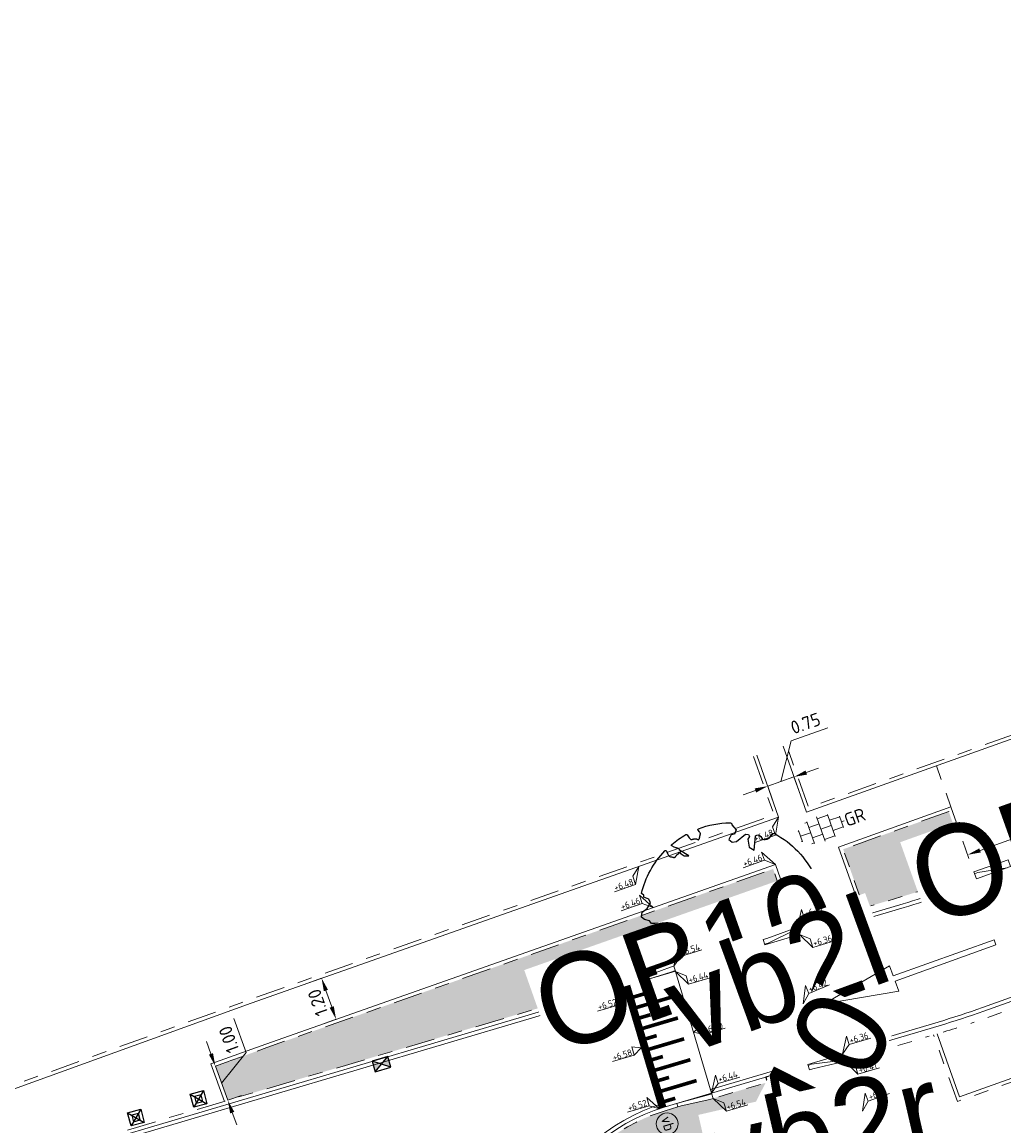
# Model space of a CAD drawing. Header units: metres. Extents: x 155090 to 155676, y 461362 to 461889.
# Tile 93 of 99: x 155232 to 155259, y 461704 to 461734. Entities that reach past the tile are written whole.
import ezdxf
from ezdxf.enums import TextEntityAlignment as Align

# ---------------------------------------------------------------- set-up
doc = ezdxf.new("R2018")
doc.units = ezdxf.units.M
for name, pattern in [('VH-GELEIDEBAND', [6, 2, -2, 0, -2]), ('VH-OPSLUITBAND-SO', [10, 4, -2, 2, -2]), ('VH-TROTTOIRBAND_130-150', [15, 5, -2, 2, -2, 2, -2]), ('XX-HIDDEN', [4, 2, -2])]:
    doc.linetypes.add(name, pattern=pattern)
doc.layers.get('0').update_dxf_attribs({"lineweight": 18})
doc.layers.get('Defpoints').update_dxf_attribs({"lineweight": 18})
for name, color, linetype, lineweight in [('N-WE-GR-BOOM-S', 90, 'Continuous', 25), ('N-WE-GR-BOOM-S-200', 90, 'Continuous', 25), ('N-WE-IE-MEUBILAIR_WEGMEUBILAIR-S-200', 7, 'Continuous', 25), ('N-WE-IE-MEUBILAIR_WEGMEUBILAIR_PAAL-S-200', 7, 'Continuous', 25), ('N-WE-VH-KANTOPSLUITING-T18', 10, 'Continuous', 18), ('N-WE-VH-KANTOPSLUITING_GELEIDEBAND_50 200-G', 20, 'VH-GELEIDEBAND', 18), ('N-WE-VH-KANTOPSLUITING_OPSLUITBAND_100X200-G', 150, 'VH-OPSLUITBAND-SO', 18), ('N-WE-VH-KANTOPSLUITING_TROTTOIRBAND_130 150X250-G', 210, 'VH-TROTTOIRBAND_130-150', 18), ('N-WE-VH-KANTOPSLUITING_VERLOOP-S', 10, 'Continuous', 9), ('N-WE-VH-KANTOPSLUITING_VERLOOPBAND-S', 7, 'Continuous', 18), ('N-WE-VH-KANTOPSLUITING_VOORKANT_BAND-G', 50, 'Continuous', 18), ('N-WE-VH-KANTVERHARDING_STREKLAAG-G', 60, 'Continuous', 18), ('N-WE-VH-MATERIAAL_GRENS-G', 7, 'XX-HIDDEN', 18), ('N-WE-VH-VERHARDING_TEGEL-KLEUR-DUN-S', 7, 'Continuous', 18), ('N-WE-VW-MARKERING_PIJL-S', 7, 'Continuous', 18), ('N-WE-VW-MARKERING_SYMBOOL_PLATEAU-S', 7, 'Continuous', 18), ('X-XX-AL-HOOGTELABEL-S', 7, 'Continuous', 18), ('X-XX-AL-M', 7, 'Continuous', 18)]:
    doc.layers.add(name, color=color, linetype=linetype, lineweight=lineweight)
doc.layers.add('N-WE-GR-Groen-A-200', color=7, linetype='Continuous', lineweight=18, true_color=0x52a500)
doc.layers.add('N-WE-RI-HWA_KOLK-S-200', color=150, linetype='Continuous', lineweight=25, true_color=0x007fff)
doc.styles.add('NLCS-ISO', font='NLCS-ISO.ttf')
doc.styles.add('NLCS-ISO-M200-T18', font='NLCS-ISO.ttf', dxfattribs={"height": 0.36})
doc.dimstyles.new('NLCS-M200-T18-PIJL_L2_H1', dxfattribs={"dimscale": 0.2, "dimtxt": 2.5, "dimasz": 1.8, "dimexe": 2, "dimexo": 2, "dimgap": 0.7, "dimtad": 1, "dimzin": 0, "dimdsep": 46, "dimtxsty": 'NLCS-ISO-M200-T18', "dimcen": 0, "dimdle": 2, "dimclrd": 256, "dimclre": 256, "dimclrt": 10, "dimadec": 1, "dimazin": 0, "dimtfac": 1, "dimtdec": 3, "dimtofl": 0, "dimtmove": 0, "dimatfit": 3, "dimfxl": 2, "dimfxlon": 1, "dimtfillclr": 256, "dimtolj": 1, "dimtzin": 0, "dimlwd": -1, "dimlwe": -1, "dimarcsym": 0})
doc.dimstyles.new('NLCS-M200-T18-PIJL_L2_H2', dxfattribs={"dimscale": 0.2, "dimtxt": 0.36, "dimasz": 1.8, "dimexe": 2, "dimexo": 2, "dimgap": 0.7, "dimtad": 1, "dimzin": 0, "dimdsep": 46, "dimtxsty": 'NLCS-ISO-M200-T18', "dimcen": 0, "dimdle": 2, "dimclrd": 256, "dimclre": 256, "dimclrt": 10, "dimazin": 0, "dimtfac": 1, "dimtofl": 0, "dimtmove": 0, "dimatfit": 3, "dimfxl": 2, "dimfxlon": 1, "dimtfill": 1, "dimtfillclr": 256, "dimtolj": 1, "dimtzin": 0, "dimlwd": -1, "dimlwe": -1, "dimarcsym": 0})

# ---------------------------------------------------------------- blocks, each defined once
blk = doc.blocks.new('N-SVW-MARKERING_PIJL_RD_5.0')
for p, q in [((2.95, 0.375), (2.95, 0.075)), ((5, 0), (2.95, 0.375)), ((0, 0.075), (2.95, 0.075)), ((0, -0.075), (0, 0.075)), ((5, 0), (2.95, -0.375)), ((0, -0.075), (2.95, -0.075)), ((2.95, -0.075), (2.95, -0.375))]:
    blk.add_line(p, q)
blk = doc.blocks.new('*U46')
at = {"lineweight": 9}
for p, q in [((-1.5, -1.6), (-1.5, 1.6)), ((0, -1.78), (0, 1.78)), ((1.5, -1.6), (1.5, 1.6)), ((-3.08, 0.75), (-3, 0.75)), ((-3, -0.83), (-3, 0.83)), ((-3, 0), (-1.5, 0)), ((-1.84, 1.5), (-1.5, 1.5)), ((-1.5, 0.75), (0, 0.75)), ((0, 1.5), (1.5, 1.5)), ((0, 0), (1.5, 0)), ((1.5, 0.75), (3, 0.75)), ((3, -0.83), (3, 0.83)), ((3, 0), (3.39, 0)), ((-3.08, -0.75), (-3, -0.75)), ((-1.84, -1.5), (-1.5, -1.5)), ((-1.5, -0.75), (0, -0.75)), ((0, -1.5), (1.5, -1.5)), ((1.5, -0.75), (3, -0.75))]:
    blk.add_line(p, q, dxfattribs=at)
at = {"style": 'NLCS-ISO'}
blk.add_attdef('FORMAAT', text='', height=1.8, dxfattribs=at).set_placement((-3.18, 0), align=Align.MIDDLE_RIGHT)
blk.add_attdef('KLEUR', text='', height=1.8, dxfattribs=at).set_placement((3.49, 0), align=Align.MIDDLE_LEFT)
blk = doc.blocks.new('*U51')
at = {"lineweight": 30, "flags": 106}
blk.add_attdef('OB', text='', height=0.36, dxfattribs=at).set_placement((0, 0.1), align=Align.BOTTOM_CENTER)
blk = doc.blocks.new('*D80')
at = {"layer": 'Defpoints', "color": 0, "transparency": 16777216}
blk.add_point((155240.487, 461706.928), dxfattribs=at)
at = {"layer": 'X-XX-AL-M', "transparency": 16777216}
for p, q in [((155240.02, 461708.036), (155239.643, 461707.902)), ((155240.3, 461707.243), (155240.14, 461707.696)), ((155240.42, 461706.904), (155240.042, 461706.771))]:
    blk.add_line(p, q, dxfattribs=at)
for points in [[(155240.083, 461707.676), (155240.197, 461707.716), (155240.02, 461708.036)], [(155240.243, 461707.223), (155240.356, 461707.263), (155240.42, 461706.904)]]:
    blk.add_solid(points, dxfattribs=at)
at = {"layer": 'X-XX-AL-M', "color": 10, "transparency": 16777216, "insert": (155239.918, 461707.363), "char_height": 0.36, "attachment_point": 5, "rotation": 109.4364, "style": 'NLCS-ISO-M200-T18', "bg_fill": 3, "box_fill_scale": 1.1, "bg_fill_color": 256, "bg_fill_true_color": 13158600, "bg_fill_transparency": 0}
blk.add_mtext('\\A1;1.20', dxfattribs=at)
at = {"layer": 'Defpoints', "color": 0, "transparency": 16777216}
for p in [(155240.02, 461708.036), (155240.087, 461708.059)]:
    blk.add_point(p, dxfattribs=at)
blk = doc.blocks.new('*U233')
at = {"const_width": 0.2}
blk.add_lwpolyline([(3.5, 1.4), (0, 1.4)], dxfattribs=at)
for points in [[(3.5, 1.5), (0, 1.5)], [(3.5, 0), (0, 0)]]:
    blk.add_lwpolyline(points)
at = {"const_width": 0.1, "flags": 128}
for points in [[(0.15, 1.3), (0.15, 1)], [(0.45, 1.3), (0.45, 0.3)], [(0.75, 1.3), (0.75, 1)], [(1.05, 1.3), (1.05, 0.3)], [(1.35, 1.3), (1.35, 1)], [(1.65, 1.3), (1.65, 0.3)], [(1.95, 1.3), (1.95, 1)], [(2.25, 1.3), (2.25, 0.3)], [(2.55, 1.3), (2.55, 1)], [(2.85, 1.3), (2.85, 0.3)], [(3.15, 1.3), (3.15, 1)]]:
    blk.add_lwpolyline(points, dxfattribs=at)
blk = doc.blocks.new('*U15')
at = {"lineweight": 18}
for p, q in [((2.46, 4.47), (0, 0)), ((2.46, 2.07), (2.46, 4.47)), ((0, 0), (2.46, 2.07)), ((8.66, 2.07), (2.46, 2.07))]:
    blk.add_line(p, q, dxfattribs=at)
at = {"lineweight": 18, "style": 'NLCS-ISO'}
blk.add_attdef('...', text='', height=1.8, dxfattribs=at).set_placement((5.56, 1.65), align=Align.BOTTOM_CENTER)
blk = doc.blocks.new('*U250')
at = {"lineweight": 18}
for p, q in [((-2.46, 2.07), (-2.46, 4.47)), ((-2.46, 4.47), (0, 0)), ((-8.66, 2.07), (-2.46, 2.07)), ((0, 0), (-2.46, 2.07))]:
    blk.add_line(p, q, dxfattribs=at)
at = {"lineweight": 18, "style": 'NLCS-ISO'}
blk.add_attdef('...', text='', height=1.8, dxfattribs=at).set_placement((-5.56, 1.65), align=Align.BOTTOM_CENTER)
blk = doc.blocks.new('*U408')
at = {"lineweight": 18}
for p, q in [((-2.46, -2.01), (0, 0)), ((0, 0), (-2.46, -4.41)), ((-2.46, -4.41), (-2.46, -2.01)), ((-8.66, -4.41), (-2.46, -4.41))]:
    blk.add_line(p, q, dxfattribs=at)
at = {"lineweight": 18, "style": 'NLCS-ISO'}
blk.add_attdef('...', text='', height=1.8, dxfattribs=at).set_placement((-5.56, -4.83), align=Align.BOTTOM_CENTER)
blk = doc.blocks.new('*D267')
at = {"layer": 'Defpoints', "color": 0, "transparency": 16777216}
for p in [(155237.098, 461705.613), (155237.439, 461704.673), (155237.439, 461704.673)]:
    blk.add_point(p, dxfattribs=at)
at = {"layer": 'X-XX-AL-M', "transparency": 16777216}
for p, q in [((155237.943, 461705.985), (155237.602, 461706.925)), ((155236.976, 461705.951), (155236.853, 461706.29)), ((155237.098, 461705.613), (155237.474, 461705.749)), ((155237.269, 461705.143), (155237.943, 461705.985)), ((155237.098, 461705.613), (155237.439, 461704.673)), ((155237.439, 461704.673), (155237.815, 461704.809)), ((155237.561, 461704.334), (155237.684, 461703.996))]:
    blk.add_line(p, q, dxfattribs=at)
blk.add_solid([(155237.505, 461704.314), (155237.618, 461704.355), (155237.439, 461704.673)], dxfattribs=at)
at = {"layer": 'X-XX-AL-M', "color": 10, "transparency": 16777216, "insert": (155237.472, 461706.346), "char_height": 0.36, "attachment_point": 5, "rotation": 109.9013, "style": 'NLCS-ISO-M200-T18', "bg_fill": 3, "box_fill_scale": 1.1, "bg_fill_color": 256, "bg_fill_true_color": 13158600, "bg_fill_transparency": 0}
blk.add_mtext('\\A1;1.00', dxfattribs=at)
at = {"layer": 'X-XX-AL-M', "transparency": 16777216}
blk.add_solid([(155236.919, 461705.931), (155237.032, 461705.972), (155237.098, 461705.613)], dxfattribs=at)
blk = doc.blocks.new('*U291')
blk.add_lwpolyline([(0, 0), (1000, 0), (1000, 200), (0, 200)], close=True)
blk.add_lwpolyline([(900, 0), (100, 150), (0, 150)])
blk = doc.blocks.new('SVH-VERLOOPBAND_TROTTOIRBAND 130 150X250 HD_OPSLUITBAND 100X200 HD_RECHTS_L1000-MM_DYN')
blk.add_lwpolyline([(1000, 100), (900, 100), (100, 150), (0, 150), (0, 0), (1000, 0)], close=True)
blk.add_lwpolyline([(100, 20), (0, 20), (100, 20), (900, 0)])
blk = doc.blocks.new('SVH-VERLOOPBAND_TROTTOIRBAND 130 150X250 HD_OPSLUITBAND 100X200 HD_LINKS_L1000-MM_DYN')
blk.add_lwpolyline([(0, 0.1), (0.1, 0.1), (0.9, 0.15), (1, 0.15), (1, 0), (0, 0)], close=True)
blk.add_lwpolyline([(0.9, 0.02), (1, 0.02), (0.9, 0.02), (0.1, 0)])
blk = doc.blocks.new('SVH-VERLOOPBAND_TROTTOIRBAND 130 150X250 HD_GELEIDEBAND 50 200X200 HD_RECHTS_L1000-MM_DYN')
blk.add_lwpolyline([(1000, 200), (900, 200), (100, 150), (0, 150), (0, 0), (1000, 0)], close=True)
blk.add_lwpolyline([(0, 20), (100, 20), (900, 150), (1000, 150)])
blk = doc.blocks.new('*U120')
at = {"linetype": 'Continuous', "lineweight": 0}
blk.add_lwpolyline([(0, 0.2), (0.1, 0.2), (0.9, 0.15), (1, 0.15), (1, 0), (0, 0)], close=True, dxfattribs=at)
blk.add_lwpolyline([(1, 0.02), (0.9, 0.02), (0.1, 0.15), (0, 0.15)], dxfattribs=at)
blk = doc.blocks.new('*U118')
at = {"lineweight": 30, "flags": 106}
blk.add_attdef('OB', text='', height=0.36, dxfattribs=at).set_placement((0, 0.1), align=Align.BOTTOM_CENTER)
blk = doc.blocks.new('*U119')
at = {"lineweight": 30, "flags": 106}
blk.add_attdef('OB', text='', height=0.36, dxfattribs=at).set_placement((0, 0.1), align=Align.BOTTOM_CENTER)
blk = doc.blocks.new('SRI-KOLK_TROTTOIR-SO')
blk.add_hatch(color=256).paths.add_polyline_path([(1.125, 1.5), (-1.125, 1.5), (-1.125, 0)])
blk.add_line((-1.125, 0), (1.125, 1.5))
at = {"flags": 128}
blk.add_lwpolyline([(-1.125, 0), (1.125, 0), (1.125, 1.5), (-1.125, 1.5)], close=True, dxfattribs=at)
blk = doc.blocks.new('SGR-BOOM_05')
blk.add_lwpolyline([(0.433, 4.712), (0.441, 4.722), (0.45, 4.731), (0.457, 4.739), (0.465, 4.746), (0.473, 4.754), (0.48, 4.761), (0.487, 4.77), (0.494, 4.779), (0.501, 4.79), (0.508, 4.802), (0.513, 4.817), (0.516, 4.836), (0.517, 4.858), (0.515, 4.885), (0.509, 4.916), (0.475, 5.034, -0.52938), (0.529, 5.099, -0.087139), (2.218, 4.625, -0.372341), (2.284, 4.473), (2.354, 4.119), (2.18, 3.946), (1.992, 3.985), (1.767, 3.817), (1.853, 3.602), (2.086, 3.527), (2.712, 3.671), (2.864, 3.587), (2.85, 3.453), (2.707, 3.365), (2.577, 2.941), (2.743, 2.67), (3.168, 3.347, -0.504641), (3.406, 3.14, 0.331948), (3.544, 2.921, 0.282008), (3.993, 3.004), (3.957, 2.985, -0.512156), (4.163, 2.984, -0.16076), (5.094, -0.056), (4.977, -0.169), (4.976, -0.294), (4.862, -0.315), (4.876, -0.438), (4.698, -0.381), (4.644, -0.519), (4.864, -0.665), (4.933, -0.72), (5.054, -0.599, -0.106371), (4.341, -2.61), (3.705, -2.201), (3.588, -2.282), (3.512, -1.945), (3.286, -1.673), (3.024, -1.676), (3.03, -1.99), (2.83, -2.678), (2.861, -2.809), (3.005, -2.829), (3.93, -3.183, -0.236298), (-0.225, -5.013, 0.159625), (-0.347, -4.77, 0.350802), (-0.315, -4.528, -0.504641), (-0.6, -4.393), (-0.531, -4.17), (-0.647, -3.962), (-0.802, -3.978), (-0.825, -4.144), (-0.942, -4.211), (-1.08, -4.106), (-1.2, -3.475), (-1.291, -3.384), (-1.522, -3.391), (-1.586, -3.665), (-1.68, -3.694), (-1.769, -3.923), (-2.003, -3.798, 0.733583), (-1.918, -3.973, -0.861625), (-1.87, -4.128, 0.279978), (-2.043, -4.393), (-2.036, -4.403, -0.827056), (-2.208, -4.583, -0.116774), (-4.152, -2.556), (-4.114, -2.549), (-4.084, -2.541), (-4.059, -2.531), (-4.039, -2.52), (-4.024, -2.509), (-4.013, -2.498), (-4.004, -2.486), (-3.768, -2.184), (-3.762, -2.173), (-3.758, -2.163), (-3.755, -2.153), (-3.752, -2.143), (-3.748, -2.133), (-3.745, -2.123), (-3.74, -2.111), (-3.735, -2.099), (-3.729, -2.085), (-3.721, -2.071), (-3.713, -2.056), (-3.705, -2.04), (-3.697, -2.024), (-3.689, -2.007), (-3.682, -1.991), (-3.676, -1.975), (-3.671, -1.959), (-3.668, -1.944), (-3.666, -1.929), (-3.665, -1.916), (-3.666, -1.904), (-3.668, -1.893), (-3.671, -1.884), (-3.676, -1.877), (-3.682, -1.872), (-3.69, -1.869), (-3.698, -1.867), (-3.708, -1.866), (-3.718, -1.865), (-3.729, -1.864), (-3.74, -1.863), (-3.752, -1.86), (-3.764, -1.856), (-3.776, -1.85), (-3.788, -1.843), (-3.801, -1.835), (-3.813, -1.826), (-3.826, -1.816), (-3.84, -1.806), (-3.853, -1.796), (-3.866, -1.785), (-3.88, -1.774), (-3.893, -1.762), (-3.907, -1.75), (-4.15, -2.028), (-4.162, -2.015), (-4.173, -2), (-4.183, -1.984), (-4.193, -1.968), (-4.204, -1.951), (-4.219, -1.938), (-4.242, -1.928), (-4.274, -1.924), (-4.319, -1.929), (-4.379, -1.942), (-4.457, -1.967, -0.040997), (-4.791, -1.027), (-4.617, -1.057), (-4.463, -1.156), (-4.38, -1.082), (-4.281, -0.927), (-4.376, -0.782), (-4.323, -0.567), (-4.52, -0.551), (-4.652, -0.423), (-4.892, -0.58, -0.05814), (-4.988, 0.829), (-4.852, 0.802), (-4.298, 0.364), (-4.06, 0.447), (-3.128, 0.693), (-3.049, 1), (-3.409, 1.144), (-3.464, 1.261), (-4.121, 1.584), (-4.136, 1.769), (-4.358, 1.957), (-4.448, 2.14), (-4.297, 2.378), (-3.958, 2.431), (-3.65, 2.633), (-3.646, 2.84), (-3.838, 3.066), (-3.787, 3.162), (-3.863, 3.31, -0.13428), (-1.664, 4.835, -0.541727), (-1.597, 4.783), (-1.608, 4.639), (-1.605, 4.565), (-1.595, 4.508), (-1.579, 4.465), (-1.558, 4.434), (-1.535, 4.41), (-1.511, 4.392), (-1.487, 4.376), (-1.465, 4.359), (-1.446, 4.342), (-1.428, 4.325), (-1.411, 4.309), (-1.395, 4.295), (-1.38, 4.284), (-1.364, 4.276), (-1.347, 4.272), (-1.33, 4.272), (-1.312, 4.277), (-1.292, 4.285), (-1.273, 4.294), (-1.252, 4.305), (-1.232, 4.316), (-1.211, 4.327), (-1.189, 4.336), (-1.168, 4.342), (-1.147, 4.347), (-1.126, 4.35), (-1.105, 4.353), (-1.085, 4.356), (-1.066, 4.36), (-1.048, 4.365), (-1.031, 4.372), (-1.015, 4.382), (-1, 4.394), (-0.986, 4.408), (-0.973, 4.424), (-0.963, 4.324), (-0.94, 4.298), (-0.834, 4.118), (-0.611, 3.996), (-0.927, 4.508), (-0.921, 4.523), (-0.917, 4.539), (-0.915, 4.553), (-0.916, 4.568), (-0.92, 4.583), (-0.927, 4.598), (-0.938, 4.613), (-0.953, 4.629), (-0.972, 4.647), (-0.994, 4.667), (-1.02, 4.691), (-1.05, 4.719), (-1.082, 4.754), (-1.117, 4.795), (-1.199, 4.901, -0.543104), (-1.171, 4.981, -0.046766), (-0.234, 5.117, -0.385168), (-0.182, 5.074), (-0.152, 4.882), (-0.138, 4.822), (-0.121, 4.78), (-0.104, 4.753), (-0.085, 4.737), (-0.066, 4.73), (-0.047, 4.727), (-0.027, 4.726), (-0.009, 4.724), (0.009, 4.72), (0.027, 4.716), (0.044, 4.71), (0.061, 4.704), (0.077, 4.697), (0.093, 4.689), (0.109, 4.682), (0.124, 4.675), (0.139, 4.668), (0.153, 4.66), (0.167, 4.653), (0.18, 4.645), (0.191, 4.638), (0.202, 4.629), (0.211, 4.621), (0.219, 4.611), (0.225, 4.602), (0.231, 4.593), (0.236, 4.584), (0.242, 4.576), (0.247, 4.569), (0.253, 4.564), (0.26, 4.56), (0.269, 4.559), (0.278, 4.56), (0.289, 4.563), (0.3, 4.568), (0.312, 4.574), (0.324, 4.582), (0.336, 4.592), (0.348, 4.603), (0.36, 4.616), (0.371, 4.63), (0.382, 4.644), (0.393, 4.659), (0.404, 4.673), (0.414, 4.687), (0.423, 4.7)], format="xyb", close=True)
blk.add_circle((0, 0), 0.15)
blk = doc.blocks.new('SIE-WEG_PAAL_KUNSTSTOF-SO')
for p, q in [((-0.94, 0.94), (0.94, -0.94)), ((0.94, 0.94), (-0.94, -0.94))]:
    blk.add_line(p, q)
at = {"flags": 128}
for points in [[(-0.94, -0.94), (0.94, -0.94), (0.94, 0.94), (-0.94, 0.94)], [(-0.47, 0.47), (0.47, 0.47), (0.47, -0.47), (-0.47, -0.47)]]:
    blk.add_lwpolyline(points, close=True, dxfattribs=at)
blk = doc.blocks.new('*U334')
at = {"lineweight": 18}
for p, q in [((2.46, -2.01), (0, 0)), ((0, 0), (2.46, -4.41)), ((2.46, -4.41), (2.46, -2.01)), ((8.66, -4.41), (2.46, -4.41))]:
    blk.add_line(p, q, dxfattribs=at)
at = {"lineweight": 18, "style": 'NLCS-ISO'}
blk.add_attdef('...', text='', height=1.8, dxfattribs=at).set_placement((5.56, -4.83), align=Align.BOTTOM_CENTER)
blk = doc.blocks.new('*U342')
at = {"lineweight": 18}
for p, q in [((2.46, 0.99), (0, 0)), ((0, 0), (2.46, -1.41)), ((2.46, -1.41), (2.46, 0.99)), ((8.66, -1.41), (2.46, -1.41))]:
    blk.add_line(p, q, dxfattribs=at)
at = {"lineweight": 18, "style": 'NLCS-ISO'}
blk.add_attdef('...', text='', height=1.8, dxfattribs=at).set_placement((5.56, -1.83), align=Align.BOTTOM_CENTER)
blk = doc.blocks.new('*U388')
at = {"lineweight": 18}
for p, q in [((-2.46, -2.01), (0, 0)), ((0, 0), (-2.46, -4.41)), ((-2.46, -4.41), (-2.46, -2.01)), ((-8.66, -4.41), (-2.46, -4.41))]:
    blk.add_line(p, q, dxfattribs=at)
at = {"lineweight": 18, "style": 'NLCS-ISO'}
blk.add_attdef('...', text='', height=1.8, dxfattribs=at).set_placement((-5.56, -4.83), align=Align.BOTTOM_CENTER)
blk = doc.blocks.new('*U390')
at = {"lineweight": 18}
for p, q in [((-2.46, 1.59), (-2.46, 3.99)), ((-2.46, 3.99), (0, 0)), ((-8.66, 1.59), (-2.46, 1.59)), ((0, 0), (-2.46, 1.59))]:
    blk.add_line(p, q, dxfattribs=at)
at = {"lineweight": 18, "style": 'NLCS-ISO'}
blk.add_attdef('...', text='', height=1.8, dxfattribs=at).set_placement((-5.56, 1.17), align=Align.BOTTOM_CENTER)
blk = doc.blocks.new('*U401')
at = {"lineweight": 18}
for p, q in [((-2.46, -1.41), (-2.46, 0.99)), ((-2.46, 0.99), (0, 0)), ((0, 0), (-2.46, -1.41)), ((-8.66, -1.41), (-2.46, -1.41))]:
    blk.add_line(p, q, dxfattribs=at)
at = {"lineweight": 18, "style": 'NLCS-ISO'}
blk.add_attdef('...', text='', height=1.8, dxfattribs=at).set_placement((-5.56, -1.83), align=Align.BOTTOM_CENTER)
blk = doc.blocks.new('*D417')
at = {"layer": 'Defpoints', "color": 0, "transparency": 16777216}
for p in [(155262.511, 461713.116), (155262.68, 461712.642), (155257.972, 461710.96)]:
    blk.add_point(p, dxfattribs=at)
at = {"layer": 'X-XX-AL-M', "transparency": 16777216}
for p, q in [((155262.545, 461713.019), (155262.376, 461713.493)), ((155258.141, 461711.555), (155262.172, 461712.995)), ((155257.837, 461711.336), (155257.668, 461711.811))]:
    blk.add_line(p, q, dxfattribs=at)
for points in [[(155262.151, 461713.052), (155262.192, 461712.939), (155262.511, 461713.116)], [(155258.121, 461711.611), (155258.161, 461711.498), (155257.802, 461711.434)]]:
    blk.add_solid(points, dxfattribs=at)
at = {"layer": 'X-XX-AL-M', "color": 10, "transparency": 16777216, "insert": (155260.049, 461712.576), "char_height": 0.36, "attachment_point": 5, "rotation": 19.6622, "style": 'NLCS-ISO-M200-T18', "bg_fill": 3, "box_fill_scale": 1.1, "bg_fill_color": 256, "bg_fill_true_color": 13158600, "bg_fill_transparency": 0}
blk.add_mtext('\\A1;5.00', dxfattribs=at)
blk = doc.blocks.new('*U565')
at = {"const_width": 0.3, "flags": 128}
blk.add_lwpolyline([(24.49, 19.81), (24.49, 22.81)], dxfattribs=at)
at = {"flags": 128}
blk.add_lwpolyline([(1.5, 0), (3.25, 0), (22.99, 19.81), (24.49, 19.81)], dxfattribs=at)
at = {"lineweight": 18}
blk.add_circle((0, 0), 1.5, dxfattribs=at)
blk = doc.blocks.new('SIE-WEG_PAAL_VERKEERSBORD_DYN-SO')
at = {"color": 0, "linetype": 'ByBlock', "lineweight": 18}
blk.add_circle((0, 0), 1.5, dxfattribs=at)
at = {"color": 0, "linetype": 'ByBlock', "lineweight": 18, "style": 'NLCS-ISO'}
blk.add_text('vb', height=1.5, dxfattribs=at).set_placement((0, 0.13), align=Align.MIDDLE_CENTER)
blk = doc.blocks.new('*D431')
at = {"layer": 'Defpoints', "color": 0, "transparency": 16777216}
for p in [(155252.299, 461713.325), (155253.021, 461713.579), (155253.021, 461713.579)]:
    blk.add_point(p, dxfattribs=at)
at = {"layer": 'X-XX-AL-M', "transparency": 16777216}
for p, q in [((155252.939, 461714.573), (155253.95, 461714.929)), ((155252.66, 461713.452), (155252.939, 461714.573)), ((155253.36, 461713.698), (155253.7, 461713.818)), ((155252.299, 461713.325), (155253.021, 461713.579)), ((155252.299, 461713.325), (155252.432, 461712.947)), ((155253.021, 461713.579), (155253.153, 461713.201)), ((155251.96, 461713.205), (155251.62, 461713.086))]:
    blk.add_line(p, q, dxfattribs=at)
for points in [[(155253.34, 461713.755), (155253.38, 461713.642), (155253.021, 461713.579)], [(155251.94, 461713.262), (155251.98, 461713.149), (155252.299, 461713.325)]]:
    blk.add_solid(points, dxfattribs=at)
at = {"layer": 'X-XX-AL-M', "color": 10, "transparency": 16777216, "insert": (155253.338, 461715.053), "char_height": 0.36, "attachment_point": 5, "rotation": 19.3991, "style": 'NLCS-ISO-M200-T18', "bg_fill": 3, "box_fill_scale": 1.1, "bg_fill_color": 256, "bg_fill_true_color": 13158600, "bg_fill_transparency": 0}
blk.add_mtext('\\A1;0.75', dxfattribs=at)
blk = doc.blocks.new('SRI-KOLK_STRAAT-SO')
h = blk.add_hatch(color=256)
h.dxf.hatch_style = 1
h.paths.add_polyline_path([(-1.125, 1.5), (-1.125, 0), (0, 0.75)])
h.paths.add_polyline_path([(1.125, 1.5), (0, 0.75), (1.125, 0)])
for p, q in [((-1.125, 0), (1.125, 1.5)), ((1.125, 0), (-1.125, 1.5))]:
    blk.add_line(p, q)
blk.add_lwpolyline([(-1.125, 0), (1.125, 0), (1.125, 1.5), (-1.125, 1.5)], close=True)

msp = doc.modelspace()

# ---------------------------------------------------------------- hatches: boundary and pattern name
at = {"layer": 'N-WE-GR-BOOM-S-200'}
h = msp.add_hatch(dxfattribs=at)
h.set_pattern_fill('AGR-BOMENGROND-SOD', color=256, scale=0.2, pattern_type=2)
h.set_pattern_definition([(26.55026, (155089.91647, 461664.6691), (-0.2234913, 0.4472713), [0, -0.57735]), (26.55026, (155089.9683, 461664.4155), (0.0694815, 1.152608), [0.133976, -1.020724]), (56.55026, (155090.08814, 461664.47543), (0.069482, 1.152608), [0.133976, -1.866024]), (86.55026, (155090.162, 461664.5872), (-0.963447, 0.636477), [0.133976, -1.020724]), (116.55026, (155090.17005, 461664.72095), (-0.9634468, 0.6364772), [0.133976, -1.866024]), (146.55026, (155090.1102, 461664.8408), (-1.0329286, -0.516131), [0.133976, -1.020724]), (176.55026, (155089.9984, 461664.91464), (-1.0329288, -0.5161309), [0.133976, -1.866024]), (206.55026, (155089.8647, 461664.9227), (-0.0694815, -1.152608), [0.133976, -1.020724]), (236.55026, (155089.7448, 461664.8628), (-0.069482, -1.152608), [0.133976, -1.866024]), (266.55026, (155089.671, 461664.751), (0.963447, -0.636477), [0.133976, -1.020724]), (296.55026, (155089.6629, 461664.6173), (0.9634468, -0.6364772), [0.133976, -1.866024]), (326.55026, (155089.7228, 461664.4975), (1.0329286, 0.516131), [0.133976, -1.020724]), (356.55026, (155089.83456, 461664.4236), (1.0329288, 0.5161309), [0.133976, -1.866024])])
edge = h.paths.add_edge_path(flags=17)
edge.add_line((155252.213, 461708.973), (155252.309, 461709.002))
edge.add_line((155252.309, 461709.002), (155253.039, 461709.354))
edge.add_line((155253.039, 461709.354), (155253.134, 461709.382))
h.paths.add_polyline_path([(155253.12, 461709.43), (155253.024, 461709.402), (155252.272, 461709.126), (155252.176, 461709.098), (155252.218, 461708.954), (155253.177, 461709.238)])
at = {"layer": 'N-WE-GR-Groen-A-200', "true_color": 0x7fff00, "transparency": 33554585}
h = msp.add_hatch(color=70, dxfattribs=at)
h.dxf.hatch_style = 1
edge = h.paths.add_edge_path()
edge.add_line((155257.279, 461712.624), (155254.375, 461711.586))
edge.add_line((155254.375, 461711.586), (155254.944, 461709.971))
edge.add_line((155254.944, 461709.971), (155255.966, 461710.275))
edge.add_arc((155250.333, 461729.256), 19.8, 286.5271, 289.6622)
edge.add_line((155256.996, 461710.611), (155257.69, 461710.859))
edge.add_line((155257.69, 461710.859), (155257.877, 461710.926))
edge.add_line((155257.877, 461710.926), (155257.794, 461711.162))
edge.add_line((155257.794, 461711.162), (155257.279, 461712.624))
h = msp.add_hatch(color=70, dxfattribs=at)
h.dxf.hatch_style = 1
h.paths.add_polyline_path([(155253.024, 461709.402), (155252.447, 461711.042), (155238.517, 461706.127), (155237.098, 461705.613), (155237.439, 461704.673), (155248.181, 461707.86), (155248.868, 461708.064), (155249.621, 461708.34), (155252.272, 461709.126)])
h = msp.add_hatch(color=70, dxfattribs=at)
h.dxf.hatch_style = 1
edge = h.paths.add_edge_path()
edge.add_arc((155257.054, 461696.722), 8.028, 109.9954, 109.9965)
edge.add_line((155254.309, 461704.266), (155254.775, 461704.431))
edge.add_line((155254.775, 461704.431), (155254.321, 461705.718))
edge.add_line((155254.321, 461705.718), (155253.54, 461705.539))
edge.add_line((155253.54, 461705.539), (155250.702, 461704.697))
edge.add_line((155250.702, 461704.697), (155249.921, 461704.517))
edge.add_line((155249.921, 461704.517), (155249.473, 461704.384))
edge.add_arc((155250.867, 461699.687), 4.9, 106.5271, 210.1099)
edge.add_line((155246.628, 461697.228), (155249.311, 461698.843))
edge.add_arc((155256.852, 461696.908), 7.785, 109.0673, 165.6105, ccw=False)

# ---------------------------------------------------------------- linework, layer by layer
at = {"layer": 'N-WE-VH-KANTOPSLUITING_GELEIDEBAND_50 200-G', "ltscale": 0.2, "flags": 128}
for points in [[(155279.546, 461714.527), (155271.88, 461711.788), (155258.308, 461706.938, -0.01368), (155257.075, 461706.536), (155254.321, 461705.718)], [(155253.12, 461709.43), (155255.966, 461710.275, 0.01368), (155256.996, 461710.611), (155257.973, 461710.96)]]:
    msp.add_lwpolyline(points, format="xyb", dxfattribs=at)
at = {"layer": 'N-WE-VH-KANTOPSLUITING_OPSLUITBAND_100X200-G', "ltscale": 0.2, "flags": 128}
for points in [[(155295.666, 461733.393), (155297.281, 461730.876, -0.482463), (155296.321, 461728.06), (155285.125, 461724.06), (155253.424, 461712.733), (155252.816, 461714.459)], [(155251.909, 461714.143), (155252.469, 461712.534), (155238.046, 461707.445), (155219.48, 461700.724), (155214.674, 461698.888, -0.352134), (155206.446, 461701.545), (155196.71, 461716.361)], [(155246.628, 461697.228), (155249.311, 461698.843, -0.251854), (155254.309, 461704.266), (155254.775, 461704.431), (155254.321, 461705.718)], [(155249.825, 461704.489), (155249.473, 461704.384, 0.491804), (155246.679, 461697.142), (155247.458, 461695.86)]]:
    msp.add_lwpolyline(points, format="xyb", dxfattribs=at)
for points in [[(155277.784, 461713.897), (155278.424, 461712.108), (155257.518, 461704.639), (155256.863, 461706.473)], [(155254.944, 461709.971), (155254.375, 461711.586), (155257.279, 461712.624), (155257.877, 461710.926)], [(155253.024, 461709.402), (155252.447, 461711.042), (155238.517, 461706.127), (155237.098, 461705.613), (155237.439, 461704.673)], [(155248.868, 461708.064), (155248.181, 461707.86), (155234.298, 461703.741)]]:
    msp.add_lwpolyline(points, dxfattribs=at)
at = {"layer": 'N-WE-VH-KANTOPSLUITING_TROTTOIRBAND_130 150X250-G', "ltscale": 0.2, "flags": 128}
for points in [[(155252.272, 461709.126), (155249.621, 461708.34)], [(155253.444, 461705.51), (155250.702, 461704.697)]]:
    msp.add_lwpolyline(points, dxfattribs=at)
at = {"layer": 'N-WE-VH-KANTOPSLUITING_VOORKANT_BAND-G', "ltscale": 0.2, "flags": 128}
for points in [[(155298.59, 461734.365), (155301.312, 461730.144, -0.4832), (155299.8, 461725.693), (155270.635, 461715.272), (155257.063, 461710.423, -0.01368), (155256.023, 461710.083), (155248.209, 461707.764), (155228.9, 461702.035, 0.018484), (155227.5, 461701.562), (155211.872, 461695.637), (155210.937, 461695.283, -0.366854), (155203.623, 461697.877), (155203.23, 461698.553), (155205.045, 461699.608)], [(155295.75, 461733.447), (155297.365, 461730.93, -0.482463), (155296.355, 461727.966), (155285.159, 461723.966), (155253.363, 461712.605), (155252.722, 461714.426)], [(155300.978, 461722.397), (155271.812, 461711.976), (155258.241, 461707.127, -0.01368), (155257.019, 461706.727), (155249.445, 461704.48, 0.491804), (155246.594, 461697.091), (155256.309, 461681.098)], [(155252.003, 461714.176), (155252.596, 461712.473), (155238.08, 461707.351), (155219.515, 461700.63), (155214.71, 461698.795, -0.352134), (155206.362, 461701.49), (155196.627, 461716.306)], [(155246.679, 461697.142), (155249.398, 461698.778, -0.25328), (155254.342, 461704.172), (155254.902, 461704.37), (155254.417, 461705.747)]]:
    msp.add_lwpolyline(points, format="xyb", dxfattribs=at)
for points in [[(155277.69, 461713.864), (155278.296, 461712.169), (155257.579, 461704.766), (155256.959, 461706.501)], [(155254.848, 461709.943), (155254.248, 461711.647), (155257.34, 461712.752), (155257.972, 461710.96)], [(155253.12, 461709.43), (155252.508, 461711.169), (155238.484, 461706.221), (155236.97, 461705.673), (155237.345, 461704.639)]]:
    msp.add_lwpolyline(points, dxfattribs=at)
at = {"layer": 'N-WE-VH-KANTVERHARDING_STREKLAAG-G', "ltscale": 0.2, "flags": 128}
for points in [[(155298.223, 461725.018), (155270.67, 461715.173), (155257.098, 461710.324, -0.01368), (155256.053, 461709.982), (155249.789, 461708.124)], [(155299.33, 461721.92), (155271.777, 461712.075), (155258.205, 461707.226, -0.01368), (155256.989, 461706.828), (155250.725, 461704.97)], [(155248.447, 461707.725), (155248.239, 461707.664), (155228.93, 461701.934, 0.018484), (155227.537, 461701.464), (155211.909, 461695.539), (155210.974, 461695.185, -0.366854), (155203.532, 461697.824), (155203.086, 461698.591), (155193.402, 461715.243)], [(155249.415, 461704.581, 0.491804), (155246.504, 461697.036), (155247.299, 461695.728)]]:
    msp.add_lwpolyline(points, format="xyb", dxfattribs=at)
at = {"layer": 'N-WE-VH-MATERIAAL_GRENS-G', "ltscale": 0.2, "flags": 128}
msp.add_lwpolyline([(155257.34, 461712.752), (155256.942, 461713.884)], dxfattribs=at)

# ---------------------------------------------------------------- block references
at = {"layer": 'N-WE-GR-BOOM-S', "xscale": 0.5, "yscale": 0.5, "zscale": 0.5, "rotation": 26.5502593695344}
msp.add_blockref('SGR-BOOM_05', (155251.293, 461709.752), dxfattribs=at)
at = {"layer": 'N-WE-IE-MEUBILAIR_WEGMEUBILAIR-S-200', "xscale": 0.2, "yscale": 0.2, "zscale": 0.2, "rotation": 287.12}
msp.add_blockref('*U565', (155249.53, 461704.026), dxfattribs=at)
at = {"layer": 'N-WE-IE-MEUBILAIR_WEGMEUBILAIR_PAAL-S-200', "extrusion": (0, 0, -1), "xscale": 0.2, "yscale": 0.2, "zscale": 0.2, "rotation": 345.2189452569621}
msp.add_blockref('SIE-WEG_PAAL_KUNSTSTOF-SO', (-155234.911, 461704.198), dxfattribs=at)
at = {"layer": 'N-WE-IE-MEUBILAIR_WEGMEUBILAIR_PAAL-S-200', "xscale": 0.2, "yscale": 0.2, "zscale": 0.2, "rotation": 287.1199999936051}
msp.add_blockref('SIE-WEG_PAAL_VERKEERSBORD_DYN-SO', (155249.53, 461704.026), dxfattribs=at)
at = {"layer": 'N-WE-RI-HWA_KOLK-S-200', "extrusion": (0, 0, -1), "xscale": 0.2, "yscale": 0.2, "zscale": 0.2, "rotation": 343.4728903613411}
msp.add_blockref('SRI-KOLK_TROTTOIR-SO', (-155251.464, 461708.73), dxfattribs=at)
at = {"layer": 'N-WE-RI-HWA_KOLK-S-200', "xscale": 0.2, "yscale": 0.2, "zscale": 0.2}
for name, p, rotation in [('SRI-KOLK_STRAAT-SO', (155241.715, 461705.524), 16.52710968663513), ('SRI-KOLK_TROTTOIR-SO', (155252.46, 461705.375), 196.5271096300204)]:
    msp.add_blockref(name, p, dxfattribs=dict(at, rotation=rotation))
at = {"layer": 'N-WE-VH-KANTOPSLUITING-T18'}
ref = msp.add_blockref('*U51', (155255.969, 461711.709), dxfattribs=dict(at, xscale=0.75, yscale=0.75, zscale=0.75, rotation=19.66222133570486))
lines = msp.add_mtext('OB10', dxfattribs={"layer": '0', "insert": (155255.943, 461711.78), "char_height": 2.5, "attachment_point": 1, "rotation": 19.6622, "bg_fill": 3, "box_fill_scale": 1, "bg_fill_color": 256, "bg_fill_transparency": 0})
ref.add_attrib('OB', '', (155255.943, 461711.78), dxfattribs={"flags": 54}).embed_mtext(lines)
ref = msp.add_blockref('*U51', (155245.622, 461708.188), dxfattribs=dict(at, xscale=0.7499999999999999, yscale=0.7499999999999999, zscale=0.7499999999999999, rotation=19.43635124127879))
lines = msp.add_mtext('OB10', dxfattribs={"layer": '0', "insert": (155245.597, 461708.259), "char_height": 2.5, "attachment_point": 1, "rotation": 19.4364, "bg_fill": 3, "box_fill_scale": 1, "bg_fill_color": 256, "bg_fill_transparency": 0})
ref.add_attrib('OB', '', (155245.597, 461708.259), dxfattribs={"flags": 58}).embed_mtext(lines)
ref = msp.add_blockref('*U118', (155249.245, 461708.202), dxfattribs=dict(at, xscale=0.7500000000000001, yscale=0.7500000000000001, zscale=0.7500000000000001, rotation=20.10344401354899))
lines = msp.add_mtext('vb2l', dxfattribs={"layer": '0', "insert": (155249.219, 461708.272), "char_height": 2.5, "attachment_point": 1, "rotation": 20.1034, "bg_fill": 3, "box_fill_scale": 1, "bg_fill_color": 256, "bg_fill_transparency": 0})
ref.add_attrib('OB', '', (155249.219, 461708.272), dxfattribs={"flags": 2}).embed_mtext(lines)
ref = msp.add_blockref('*U51', (155249.827, 461700.257), dxfattribs=dict(at, xscale=0.7500000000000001, yscale=0.7500000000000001, zscale=0.7500000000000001, rotation=62.9884624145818))
lines = msp.add_mtext('OB10', dxfattribs={"layer": '0', "insert": (155249.76, 461700.291), "char_height": 2.5, "attachment_point": 1, "rotation": 62.9885, "bg_fill": 3, "box_fill_scale": 1, "bg_fill_color": 256, "bg_fill_transparency": 0})
ref.add_attrib('OB', '', (155249.76, 461700.291), dxfattribs={"flags": 60}).embed_mtext(lines)
ref = msp.add_blockref('*U119', (155250.405, 461704.197), dxfattribs=dict(at, xscale=0.7500000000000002, yscale=0.7500000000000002, zscale=0.7500000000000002, rotation=12.95077526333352))
lines = msp.add_mtext('vb2r', dxfattribs={"layer": '0', "insert": (155250.389, 461704.271), "char_height": 2.5, "attachment_point": 1, "rotation": 12.9508, "bg_fill": 3, "box_fill_scale": 1, "bg_fill_color": 256, "bg_fill_transparency": 0})
ref.add_attrib('OB', '', (155250.389, 461704.271), dxfattribs={"flags": 20}).embed_mtext(lines)
at = {"layer": 'N-WE-VH-KANTOPSLUITING_VERLOOP-S', "xscale": 0.001, "yscale": 0.001, "zscale": 0.001, "rotation": 19.66222133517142}
msp.add_blockref('*U291', (155258.04, 461710.772), dxfattribs=at)
at = {"layer": 'N-WE-VH-KANTOPSLUITING_VERLOOPBAND-S', "xscale": 0.0009999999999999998, "yscale": 0.0009999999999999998, "zscale": 0.0009999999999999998}
for name, p, rotation in [('SVH-VERLOOPBAND_TROTTOIRBAND 130 150X250 HD_GELEIDEBAND 50 200X200 HD_RECHTS_L1000-MM_DYN', (155252.218, 461708.954), 16.52710963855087), ('SVH-VERLOOPBAND_TROTTOIRBAND 130 150X250 HD_OPSLUITBAND 100X200 HD_RECHTS_L1000-MM_DYN', (155250.755, 461704.869), 196.5271096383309)]:
    msp.add_blockref(name, p, dxfattribs=dict(at, rotation=rotation))
at = {"layer": 'N-WE-VH-KANTOPSLUITING_VERLOOPBAND-S'}
for name, p, rotation in [('SVH-VERLOOPBAND_TROTTOIRBAND 130 150X250 HD_OPSLUITBAND 100X200 HD_LINKS_L1000-MM_DYN', (155248.801, 461707.94), 16.52710963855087), ('*U120', (155254.36, 461705.939), 196.5271096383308)]:
    msp.add_blockref(name, p, dxfattribs=dict(at, rotation=rotation))
at = {"layer": 'N-WE-VH-VERHARDING_TEGEL-KLEUR-DUN-S'}
ref = msp.add_blockref('*U46', (155253.763, 461712.142), dxfattribs=dict(at, xscale=0.2000000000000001, yscale=0.2000000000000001, zscale=0.2000000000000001, rotation=19.375191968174))
ref.add_attrib('KLEUR', 'GR', dxfattribs={"layer": '0', "height": 0.36, "rotation": 19.3752, "style": 'NLCS-ISO'}).set_placement((155254.423, 461712.374), align=Align.MIDDLE_LEFT)
at = {"layer": 'N-WE-VW-MARKERING_PIJL-S', "rotation": 199.7754831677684}
msp.add_blockref('N-SVW-MARKERING_PIJL_RD_5.0', (155258.555, 461709.025), dxfattribs=at)
at = {"layer": 'N-WE-VW-MARKERING_SYMBOOL_PLATEAU-S', "lineweight": 0, "rotation": 106.5271096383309}
msp.add_blockref('*U233', (155250.755, 461704.869), dxfattribs=at)
at = {"layer": 'X-XX-AL-HOOGTELABEL-S', "xscale": 0.1, "yscale": 0.1, "zscale": 0.1}
for name, p, rotation, values in [('*U408', (155252.596, 461712.471), 19.43635124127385, {'...': '+6.48'}), ('*U250', (155252.508, 461711.169), 19.43635124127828, {'...': '+6.46'}), ('*U408', (155248.747, 461711.115), 19.43635124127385, {'...': '+6.48'}), ('*U250', (155249.147, 461709.983), 19.43635124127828, {'...': '+6.46'}), ('*U15', (155253.12, 461709.43), 16.52710963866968, {'...': '+6.41'}), ('*U334', (155253.177, 461709.238), 16.52710963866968, {'...': '+6.36'}), ('*U15', (155249.717, 461708.368), 16.53, {'...': '+6.54'}), ('*U334', (155249.759, 461708.224), 16.53, {'...': '+6.44'}), ('*U15', (155253.278, 461707.33), 22.33527525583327, {'...': '+6.42'}), ('*U388', (155248.321, 461707.798), 16.53, {'...': '+6.52'}), ('*U342', (155250.257, 461706.547), 16.53, {'...': '+6.50'}), ('*U15', (155254.36, 461705.939), 16.52710963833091, {'...': '+6.36'}), ('*U401', (155248.819, 461706.12), 16.53, {'...': '+6.58'}), ('*U334', (155254.419, 461705.741), 16.52710963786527, {'...': '+6.41'}), ('*U15', (155250.755, 461704.869), 16.53, {'...': '+6.44'}), ('*U390', (155249.317, 461704.442), 16.53, {'...': '+6.52'}), ('*U334', (155250.798, 461704.725), 16.53, {'...': '+6.54'}), ('*U15', (155254.902, 461704.37), 19.6622213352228, {'...': '+6.41'})]:
    msp.add_blockref(name, p, dxfattribs=dict(at, rotation=rotation)).add_auto_attribs(values)

# ---------------------------------------------------------------- next in the draw order: dimensions: what is measured, and where the dimension line sits
at = {"layer": 'X-XX-AL-M'}
dim = msp.add_linear_dim(base=(155253.021, 461713.579), p1=(155252.299, 461713.325), p2=(155253.021, 461713.579), angle=19.3991, text='0.75', dimstyle='NLCS-M200-T18-PIJL_L2_H1', override={"dimtxsty": 'NLCS-ISO-M200-T18', "dimtmove": 1, "dimtfill": 1}, dxfattribs=at)
dim.commit()
dim.dimension.update_dxf_attribs({"geometry": '*D431', "text_midpoint": (155253.071, 461714.62), "dimtype": 161})
for p1, p2, distance, dimstyle, override, picture, middle in [((155257.972, 461710.96), (155262.68, 461712.642), 0.504, 'NLCS-M200-T18-PIJL_L2_H1', {"dimtfill": 1}, '*D417', (155260.049, 461712.576)), ((155240.487, 461706.928), (155240.087, 461708.059), 0.071, 'NLCS-M200-T18-PIJL_L2_H2', {"dimtxsty": 'NLCS-ISO-M200-T18', "dimtfill": 1}, '*D80', (155239.918, 461707.363))]:
    dim = msp.add_aligned_dim(p1=p1, p2=p2, distance=distance, dimstyle=dimstyle, override=override, dxfattribs=at)
    dim.commit()
    dim.dimension.update_dxf_attribs({"geometry": picture, "text_midpoint": middle})
dim = msp.add_linear_dim(base=(155237.439, 461704.673), p1=(155237.098, 461705.613), p2=(155237.439, 461704.673), angle=289.9013, dimstyle='NLCS-M200-T18-PIJL_L2_H2', override={"dimtxsty": 'NLCS-ISO-M200-T18', "dimtmove": 1, "dimtfill": 1}, dxfattribs=at)
dim.commit()
dim.dimension.update_dxf_attribs({"geometry": '*D267', "text_midpoint": (155237.895, 461706.116), "dimtype": 161})

# ---------------------------------------------------------------- next in the draw order: block references
at = {"layer": 'N-WE-IE-MEUBILAIR_WEGMEUBILAIR_PAAL-S-200', "extrusion": (0, 0, -1), "xscale": 0.2, "yscale": 0.2, "zscale": 0.2, "rotation": 345.2189452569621}
msp.add_blockref('SIE-WEG_PAAL_KUNSTSTOF-SO', (-155236.637, 461704.71), dxfattribs=at)

doc.saveas('drawing.dxf')
